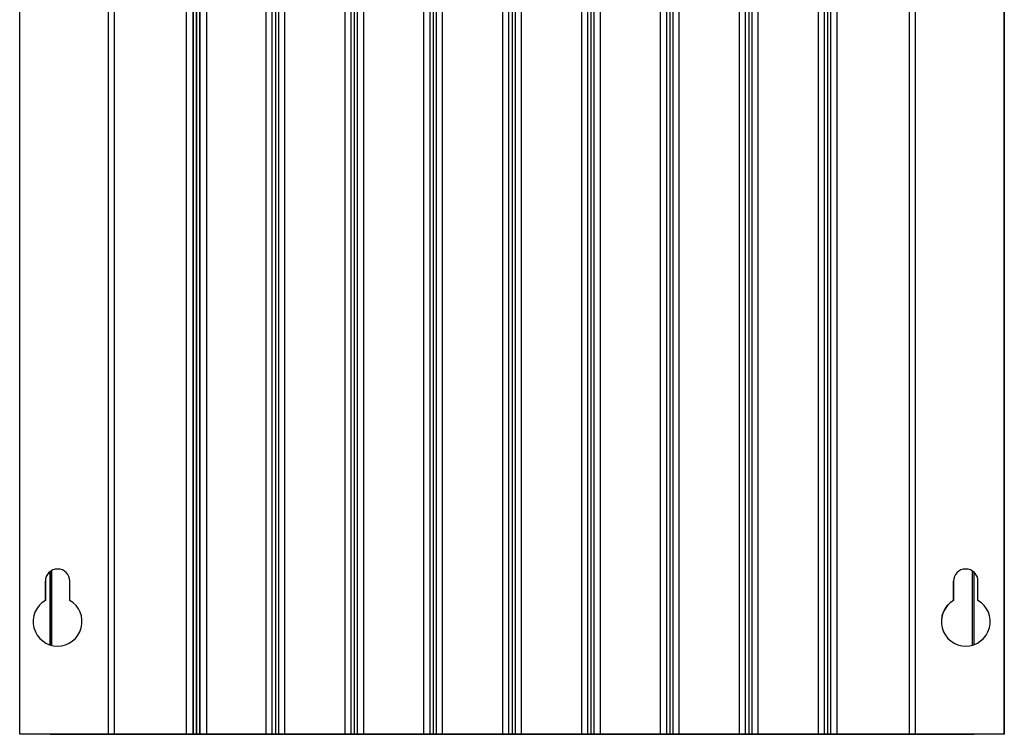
# Model space of a CAD drawing. Header units: millimetres. Extents: x -0.387 to 0.594, y -0.166 to 0.447.
# Tile 1 of 109: x -0.387 to -0.226, y 0.03 to 0.147. Entities that reach past the tile are written whole.
import ezdxf

# ---------------------------------------------------------------- set-up
doc = ezdxf.new("R2010")
doc.units = ezdxf.units.MM
doc.layers.add('FORMAT', color=7, linetype='Continuous')

msp = doc.modelspace()

# ---------------------------------------------------------------- linework, layer by layer
at = {"layer": 'FORMAT', "color": 7, "linetype": 'Continuous', "lineweight": 25}
for p, q in [((-0.3873, 0.03029), (-0.3873, 0.26229)), ((-0.3728, 0.03029), (-0.3728, 0.26229)), ((-0.3718, 0.03029), (-0.3718, 0.26229)), ((-0.37179, 0.03029), (-0.37179, 0.26229)), ((-0.36001, 0.03029), (-0.36001, 0.26229)), ((-0.35901, 0.26229), (-0.35901, 0.03029)), ((-0.35889, 0.03029), (-0.35889, 0.26229)), ((-0.35839, 0.26229), (-0.35839, 0.03029)), ((-0.35839, 0.03029), (-0.35839, 0.26229)), ((-0.35789, 0.26229), (-0.35789, 0.03029)), ((-0.35777, 0.03029), (-0.35777, 0.26229)), ((-0.35677, 0.26229), (-0.35677, 0.03029)), ((-0.34699, 0.03029), (-0.34699, 0.26229)), ((-0.34599, 0.03029), (-0.34599, 0.26229)), ((-0.34549, 0.26229), (-0.34549, 0.03029)), ((-0.34499, 0.26229), (-0.34499, 0.03029)), ((-0.34399, 0.26229), (-0.34399, 0.03029)), ((-0.33409, 0.03029), (-0.33409, 0.26229)), ((-0.33309, 0.03029), (-0.33309, 0.26229)), ((-0.33259, 0.26229), (-0.33259, 0.03029)), ((-0.33209, 0.26229), (-0.33209, 0.03029)), ((-0.33109, 0.26229), (-0.33109, 0.03029)), ((-0.32119, 0.03029), (-0.32119, 0.26229)), ((-0.32019, 0.03029), (-0.32019, 0.26229)), ((-0.31969, 0.26229), (-0.31969, 0.03029)), ((-0.31919, 0.26229), (-0.31919, 0.03029)), ((-0.31819, 0.26229), (-0.31819, 0.03029)), ((-0.30829, 0.03029), (-0.30829, 0.26229)), ((-0.30729, 0.03029), (-0.30729, 0.26229)), ((-0.30679, 0.26229), (-0.30679, 0.03029)), ((-0.30629, 0.26229), (-0.30629, 0.03029)), ((-0.30529, 0.26229), (-0.30529, 0.03029)), ((-0.29539, 0.03029), (-0.29539, 0.26229)), ((-0.29439, 0.03029), (-0.29439, 0.26229)), ((-0.29389, 0.26229), (-0.29389, 0.03029)), ((-0.29339, 0.26229), (-0.29339, 0.03029)), ((-0.29239, 0.26229), (-0.29239, 0.03029)), ((-0.28249, 0.03029), (-0.28249, 0.26229)), ((-0.28149, 0.03029), (-0.28149, 0.26229)), ((-0.28099, 0.26229), (-0.28099, 0.03029)), ((-0.28049, 0.26229), (-0.28049, 0.03029)), ((-0.27949, 0.26229), (-0.27949, 0.03029)), ((-0.26959, 0.03029), (-0.26959, 0.26229)), ((-0.26859, 0.03029), (-0.26859, 0.26229)), ((-0.26809, 0.26229), (-0.26809, 0.03029)), ((-0.26759, 0.26229), (-0.26759, 0.03029)), ((-0.26659, 0.26229), (-0.26659, 0.03029)), ((-0.25669, 0.03029), (-0.25669, 0.26229)), ((-0.25569, 0.03029), (-0.25569, 0.26229)), ((-0.25519, 0.26229), (-0.25519, 0.03029)), ((-0.25469, 0.26229), (-0.25469, 0.03029)), ((-0.25369, 0.26229), (-0.25369, 0.03029)), ((-0.2418, 0.03029), (-0.2418, 0.26229)), ((-0.2418, 0.03029), (-0.2418, 0.26229)), ((-0.2408, 0.03029), (-0.2408, 0.26229)), ((-0.2263, 0.03029), (-0.2263, 0.26229)), ((-0.22629, 0.03029), (-0.22629, 0.26229)), ((-0.38234, 0.05686), (-0.38234, 0.04489)), ((-0.38229, 0.04488), (-0.38229, 0.05689)), ((-0.38212, 0.05701), (-0.38212, 0.04483)), ((-0.23147, 0.04485), (-0.23147, 0.05695)), ((-0.2313, 0.05681), (-0.2313, 0.04491)), ((-0.2313, 0.05681), (-0.2313, 0.04491)), ((-0.23125, 0.04493), (-0.23125, 0.05677)), ((-0.3831, 0.05529), (-0.3831, 0.05216)), ((-0.3831, 0.05529), (-0.3831, 0.05529)), ((-0.3831, 0.05216), (-0.3831, 0.05529)), ((-0.3791, 0.05216), (-0.3791, 0.05529)), ((-0.2346, 0.05529), (-0.2346, 0.05216)), ((-0.23459, 0.05529), (-0.2346, 0.05529)), ((-0.23459, 0.05216), (-0.23459, 0.05529)), ((-0.2306, 0.05216), (-0.2306, 0.05529)), ((-0.3831, 0.05216), (-0.3831, 0.05216)), ((-0.23459, 0.05216), (-0.2346, 0.05216)), ((-0.3728, 0.03029), (-0.3873, 0.03029)), ((-0.38234, 0.03029), (-0.38234, 0.03025)), ((-0.38234, 0.03025), (-0.23125, 0.03025)), ((-0.3718, 0.03029), (-0.3728, 0.03029)), ((-0.37179, 0.03029), (-0.3718, 0.03029)), ((-0.36001, 0.03029), (-0.37179, 0.03029)), ((-0.35901, 0.03029), (-0.36001, 0.03029)), ((-0.35901, 0.03029), (-0.35889, 0.03029)), ((-0.35839, 0.03029), (-0.35889, 0.03029)), ((-0.35839, 0.03029), (-0.35839, 0.03029)), ((-0.35789, 0.03029), (-0.35839, 0.03029)), ((-0.35789, 0.03029), (-0.35777, 0.03029)), ((-0.35677, 0.03029), (-0.35777, 0.03029)), ((-0.34699, 0.03029), (-0.35677, 0.03029)), ((-0.34599, 0.03029), (-0.34699, 0.03029)), ((-0.34549, 0.03029), (-0.34599, 0.03029)), ((-0.34499, 0.03029), (-0.34549, 0.03029)), ((-0.34399, 0.03029), (-0.34499, 0.03029)), ((-0.33409, 0.03029), (-0.34399, 0.03029)), ((-0.33309, 0.03029), (-0.33409, 0.03029)), ((-0.33259, 0.03029), (-0.33309, 0.03029)), ((-0.33209, 0.03029), (-0.33259, 0.03029)), ((-0.33109, 0.03029), (-0.33209, 0.03029)), ((-0.32119, 0.03029), (-0.33109, 0.03029)), ((-0.32019, 0.03029), (-0.32119, 0.03029)), ((-0.31969, 0.03029), (-0.32019, 0.03029)), ((-0.31919, 0.03029), (-0.31969, 0.03029)), ((-0.31819, 0.03029), (-0.31919, 0.03029)), ((-0.30829, 0.03029), (-0.31819, 0.03029)), ((-0.30729, 0.03029), (-0.30829, 0.03029)), ((-0.30679, 0.03029), (-0.30729, 0.03029)), ((-0.30629, 0.03029), (-0.30679, 0.03029)), ((-0.30529, 0.03029), (-0.30629, 0.03029)), ((-0.29539, 0.03029), (-0.30529, 0.03029)), ((-0.29439, 0.03029), (-0.29539, 0.03029)), ((-0.29389, 0.03029), (-0.29439, 0.03029)), ((-0.29339, 0.03029), (-0.29389, 0.03029)), ((-0.29239, 0.03029), (-0.29339, 0.03029)), ((-0.28249, 0.03029), (-0.29239, 0.03029)), ((-0.28149, 0.03029), (-0.28249, 0.03029)), ((-0.28099, 0.03029), (-0.28149, 0.03029)), ((-0.28049, 0.03029), (-0.28099, 0.03029)), ((-0.27949, 0.03029), (-0.28049, 0.03029)), ((-0.26959, 0.03029), (-0.27949, 0.03029)), ((-0.26859, 0.03029), (-0.26959, 0.03029)), ((-0.26809, 0.03029), (-0.26859, 0.03029)), ((-0.26759, 0.03029), (-0.26809, 0.03029)), ((-0.26659, 0.03029), (-0.26759, 0.03029)), ((-0.25669, 0.03029), (-0.26659, 0.03029)), ((-0.25569, 0.03029), (-0.25669, 0.03029)), ((-0.25519, 0.03029), (-0.25569, 0.03029)), ((-0.25469, 0.03029), (-0.25519, 0.03029)), ((-0.25369, 0.03029), (-0.25469, 0.03029)), ((-0.2418, 0.03029), (-0.25369, 0.03029)), ((-0.2408, 0.03029), (-0.2418, 0.03029)), ((-0.2418, 0.03029), (-0.2418, 0.03029)), ((-0.2263, 0.03029), (-0.2408, 0.03029)), ((-0.23125, 0.03025), (-0.23125, 0.03029)), ((-0.22629, 0.03029), (-0.2263, 0.03029))]:
    msp.add_line(p, q, dxfattribs=at)
for centre, radius, start, end in [((-0.3811, 0.05529), 0.002, 0.0011, 179.9989), ((-0.2326, 0.05529), 0.002, 0.0011, 179.9989), ((-0.3811, 0.04869), 0.004, 120, 60), ((-0.3811, 0.04869), 0.004, 120, 270), ((-0.2326, 0.04869), 0.004, 120, 60), ((-0.23259, 0.04869), 0.004, 120, 270)]:
    msp.add_arc(centre, radius, start, end, dxfattribs=at)

doc.saveas('drawing.dxf')
